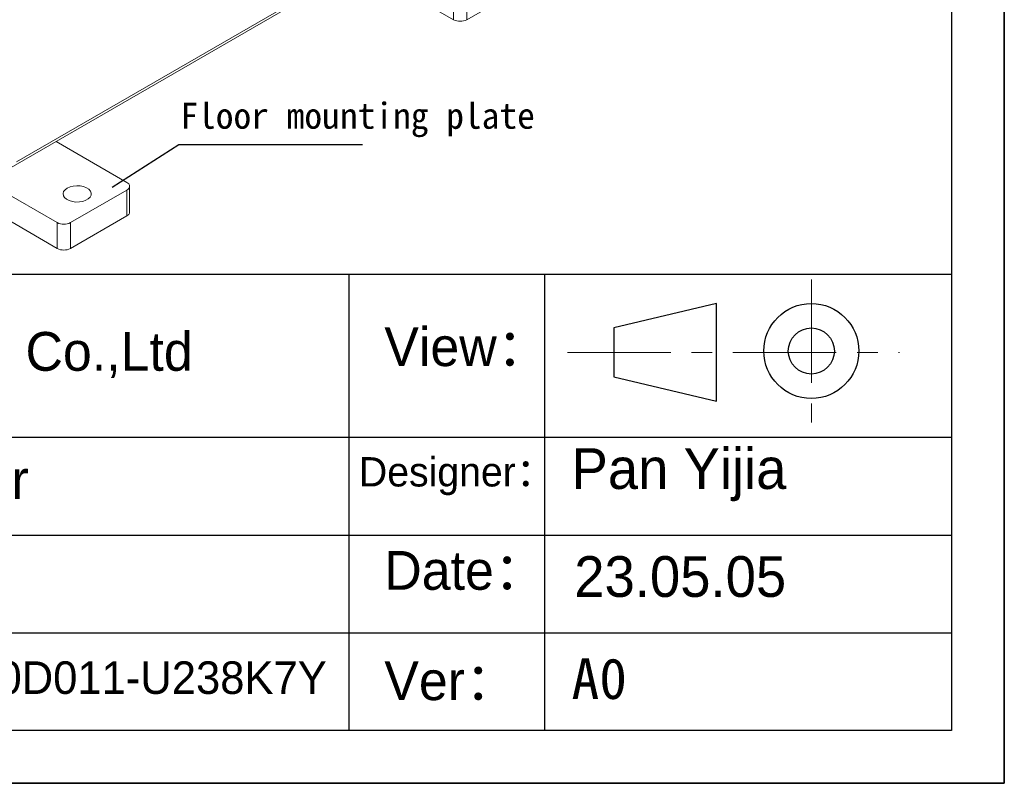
# Model space of a CAD drawing. Header units: inches. Extents: x 61 to 8431, y -6094 to -4411.
# Tile 11 of 15: x 3256 to 3558, y -6094 to -5860. Entities that reach past the tile are written whole.
import ezdxf

# ---------------------------------------------------------------- set-up
doc = ezdxf.new("R2010")
doc.units = ezdxf.units.IN
doc.header["$MEASUREMENT"] = 0
doc.linetypes.add('CENTER', pattern=[50.8, 31.75, -6.35, 6.35, -6.35])
for name, color, linetype in [('1', 1, 'Continuous'), ('尺寸标注', 7, 'Continuous'), ('尺寸线', 7, 'Continuous')]:
    doc.layers.add(name, color=color, linetype=linetype)
for name, color, linetype, lineweight in [('中心线', 7, 'CENTER', 13), ('图框', 7, 'Continuous', 30), ('实体线', 7, 'Continuous', 30)]:
    doc.layers.add(name, color=color, linetype=linetype, lineweight=lineweight)
doc.styles.add('SLDTEXTSTYLE0', font='txt')
doc.styles.add('SLDTEXTSTYLE1', font='STFANGSO.TTF', dxfattribs={"bigfont": 'bigfont'})

# ---------------------------------------------------------------- blocks, each defined once
blk = doc.blocks.new('QWEQ')
at = {"color": 7, "linetype": 'Continuous', "lineweight": 15}
for p, q in [((1368.42, -4565.31), (1494.27, -4492.68)), ((1492.22, -4493.09), (1373.58, -4561.56)), ((1507.73, -4517.96), (1479.1, -4501.44)), ((1507.73, -4510.02), (1507.73, -4517.96)), ((1529.12, -4507.97), (1511.81, -4517.96)), ((1511.81, -4517.96), (1511.81, -4510.02)), ((1385.68, -4555.35), (1407.44, -4567.91)), ((1386.06, -4580.25), (1363.88, -4567.45)), ((1386.06, -4588.19), (1350.72, -4567.79)), ((1407.44, -4570.26), (1390.13, -4580.25)), ((1407.44, -4570.26), (1407.44, -4578.2)), ((1408.28, -4577.02), (1408.28, -4569.08)), ((1407.44, -4578.2), (1390.13, -4588.19)), ((1386.06, -4580.25), (1386.06, -4588.19)), ((1390.13, -4588.19), (1390.13, -4580.25))]:
    blk.add_line(p, q, dxfattribs=at)
at = {"color": 7, "linetype": 'Continuous', "lineweight": 15, "flags": 128}
blk.add_lwpolyline([(1389.11, -4569.67), (1388.45, -4570.16), (1388.02, -4570.74), (1387.85, -4571.35), (1387.95, -4571.98), (1388.32, -4572.57), (1388.92, -4573.08), (1389.74, -4573.5), (1390.7, -4573.78), (1391.76, -4573.92), (1392.84, -4573.9), (1393.88, -4573.72), (1394.81, -4573.4), (1395.58, -4572.96), (1396.13, -4572.42), (1396.43, -4571.82), (1396.47, -4571.2), (1396.23, -4570.59), (1395.74, -4570.03), (1395.02, -4569.56), (1394.13, -4569.21), (1393.11, -4569), (1392.03, -4568.94), (1390.96, -4569.04), (1389.97, -4569.29), (1389.11, -4569.67)], dxfattribs=at)
at = {"color": 7, "linetype": 'Continuous', "lineweight": 15}
for centre, radius, start, end in [((1509.77, -4514.03), 4.43, 242.6161, 297.3839), ((1406.99, -4569.08), 1.26, 290.7714, 69.2287), ((1406.84, -4576.88), 1.45, 294.3664, 354.2995), ((1388.09, -4576.32), 4.43, 242.616, 297.3839), ((1388.09, -4584.25), 4.43, 242.616, 297.3839)]:
    blk.add_arc(centre, radius, start, end, dxfattribs=at)
at = {"layer": '尺寸线', "color": 3}
for p, q in [((1423.37, -4556.35), (1402.88, -4569.43)), ((1479.72, -4556.35), (1423.37, -4556.35))]:
    blk.add_line(p, q, dxfattribs=at)
at = {"insert": (1423.84, -4543.43), "char_height": 8, "width": 754.6396, "attachment_point": 1}
blk.add_mtext('{\\fKaiTi_GB2312|b0|i0|c134|p49;Floor mounting plate}', dxfattribs=at)

msp = doc.modelspace()

# ---------------------------------------------------------------- linework, layer by layer
for p, q in [((3558.109, -5132.0918), (3558.109, -6094.3718)), ((3558.109, -6094.3718), (3558.109, -5292.4718)), ((3558.109, -6094.3718), (2197.309, -6094.3718)), ((2197.309, -6094.3718), (3558.109, -6094.3718)), ((2197.309, -6094.3718), (3558.109, -6094.3718))]:
    msp.add_line(p, q)
at = {"layer": '1'}
for p, q in [((3541.909, -5148.2918), (3541.909, -6078.1718)), ((3541.909, -6078.1718), (2278.309, -6078.1718))]:
    msp.add_line(p, q, dxfattribs=at)
at = {"layer": '中心线'}
for p, q in [((3498.8628, -5939.6894), (3498.8628, -5983.6635)), ((3423.9849, -5962.0955), (3525.9552, -5962.0955))]:
    msp.add_line(p, q, dxfattribs=at)
at = {"layer": '图框'}
for p, q in [((3541.909, -5938.1718), (3081.909, -5938.1718)), ((3469.701, -5947.0955), (3438.2248, -5954.5955)), ((3469.701, -5977.0955), (3469.701, -5947.0955)), ((3438.2248, -5954.5955), (3438.2248, -5969.5955)), ((3438.2248, -5969.5955), (3469.701, -5977.0955))]:
    msp.add_line(p, q, dxfattribs=at)
for radius in [14.5809, 7.0809]:
    msp.add_circle((3498.8628, -5961.6764), radius, dxfattribs=at)
at = {"layer": '尺寸标注'}
for p, q in [((3356.909, -5938.1718), (3356.909, -6078.1718)), ((3416.909, -5938.1718), (3416.909, -6078.1718)), ((3081.909, -5988.1718), (3541.909, -5988.1718)), ((3081.909, -6018.1718), (3541.909, -6018.1718)), ((3081.909, -6048.1718), (3541.909, -6048.1718))]:
    msp.add_line(p, q, dxfattribs=at)

# ---------------------------------------------------------------- block references
msp.add_blockref('QWEQ', (1881.2927, -1342.0191))

# ---------------------------------------------------------------- texts
at = {"layer": '实体线', "char_height": 12.5, "attachment_point": 1}
for s, insert, style in [('Pan Yijia', (3425.2442, -5991.5194), 'SLDTEXTSTYLE0'), ('23.05.05', (3426.0778, -6024.6523), 'SLDTEXTSTYLE0'), ('A0', (3425.2442, -6055.9924), 'SLDTEXTSTYLE1')]:
    msp.add_mtext(s, dxfattribs=dict(at, insert=insert, style=style))
at = {"layer": '尺寸标注', "attachment_point": 1, "style": 'SLDTEXTSTYLE0'}
for s, insert, char_height in [('Suzhou Veichi Electric Co.,Ltd', (3094.7666, -5955.8398), 11.90625), ('View：', (3367.7563, -5954.403), 11.90625), ('Material: Spindle motor', (3094.8749, -5995.1853), 11.90625), ('Designer：', (3359.9635, -5994.2601), 9), ('Date：', (3367.7563, -6023.0589), 11.90625), ('{\\H0.8399x;Specification：CM2H-1560D011-U238K7\\H1x;Y}', (3094.8749, -6056.936), 11.90625), ('Ver：', (3367.7563, -6056.936), 11.90625)]:
    msp.add_mtext(s, dxfattribs=dict(at, insert=insert, char_height=char_height))

doc.saveas('drawing.dxf')
